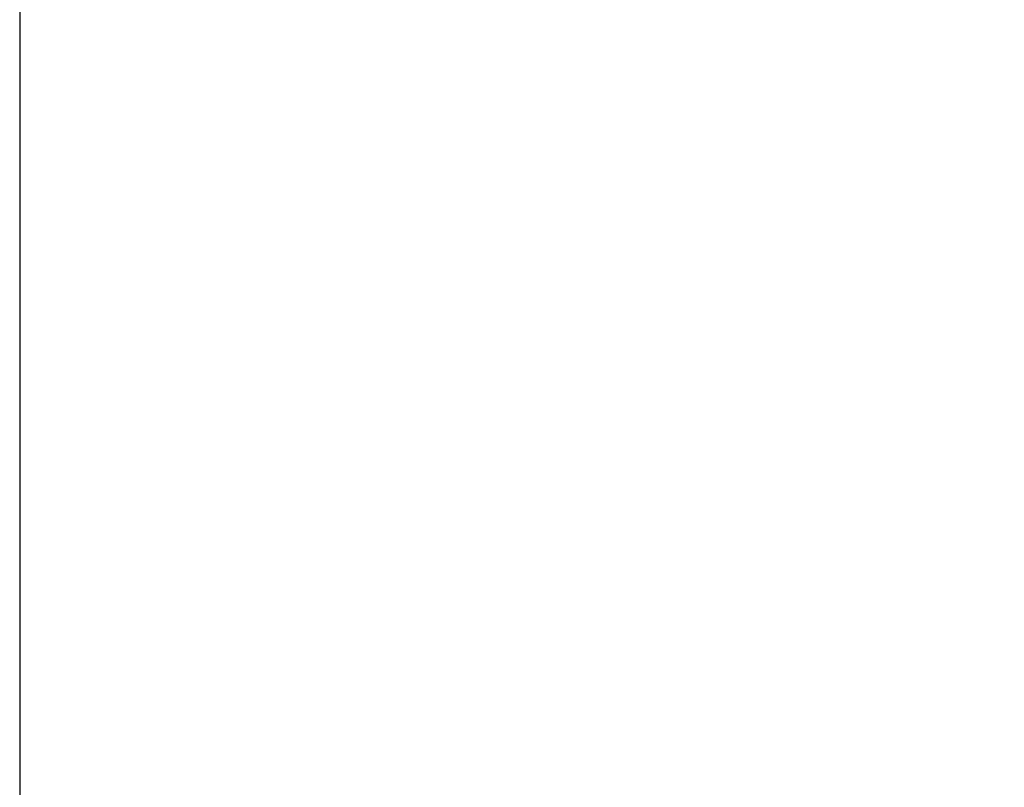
# Model space of a CAD drawing. Header units: metres. Extents: x 63115 to 703450, y -261936 to -53969.
# Tile 185 of 256: x 162231.8 to 162236.62, y -134568.13 to -134564.37. Entities that reach past the tile are written whole.
import ezdxf

# ---------------------------------------------------------------- set-up
doc = ezdxf.new("R2010")
doc.units = ezdxf.units.M
doc.linetypes.add('DASHDOT2', pattern=[12.7, 6.35, -3.175, 0, -3.175])
doc.layers.add('_01-STRAMIENEN', color=253, linetype='DASHDOT2')
doc.layers.add('_03-PROJECTION', color=1, linetype='Continuous')
doc.layers.add('_01Hulplijnen', color=6, linetype='Continuous', plot=False)

# ---------------------------------------------------------------- blocks, each defined once
blk = doc.blocks.new('*U396')
at = {"layer": '_01-STRAMIENEN'}
blk.add_lwpolyline([(1300, 5487.358), (1300, -4768.642)], dxfattribs=at)
at = {"layer": '_01Hulplijnen'}
blk.add_lwpolyline([(1300, 5487.358), (1300, -4768.642)], dxfattribs=at)
blk = doc.blocks.new('*U255')
at = {"layer": '_01Hulplijnen'}
blk.add_lwpolyline([(1300, -766.0302), (1300, -4752.8389)], dxfattribs=at)

msp = doc.modelspace()

# ---------------------------------------------------------------- linework, layer by layer
at = {"layer": '_03-PROJECTION'}
for start_param, end_param in [(5.35272, 10.194284), (0.531155, 2.601165)]:
    msp.add_ellipse((160931.8001, -130410.6056), major_axis=(-6500, 0), ratio=0.638462, start_param=start_param, end_param=end_param, dxfattribs=at)

# ---------------------------------------------------------------- block references
for name in ['*U396', '*U255']:
    msp.add_blockref(name, (160931.8001, -130410.6056), dxfattribs=at)

doc.saveas('drawing.dxf')
